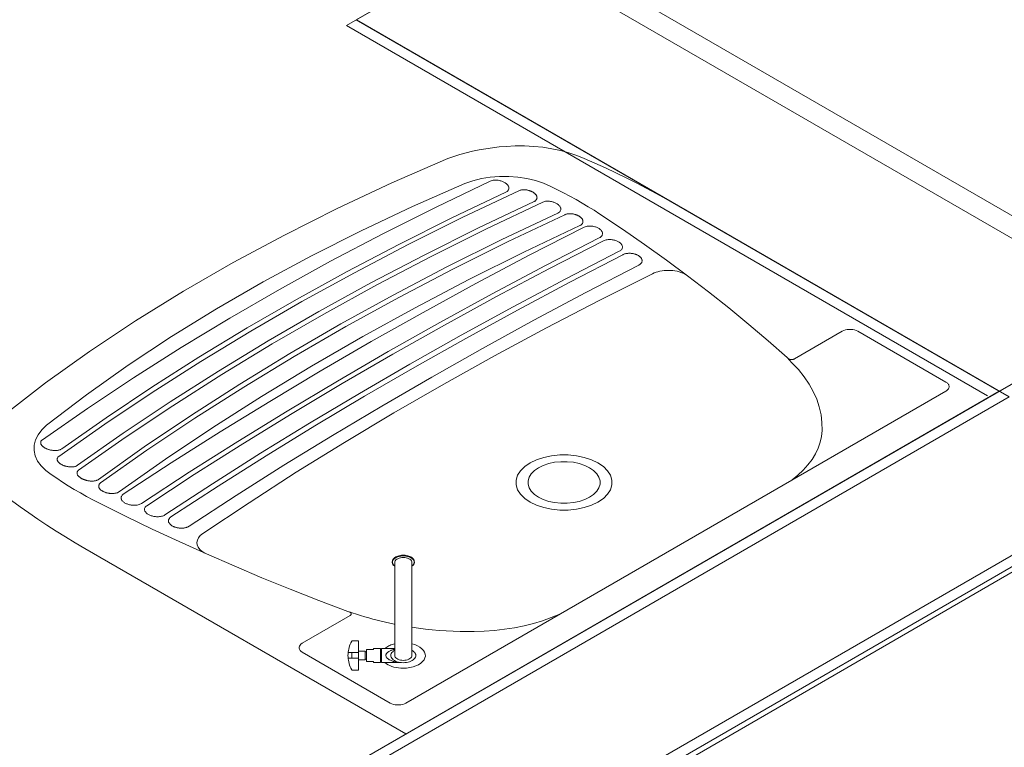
# Model space of a CAD drawing. Header units: millimetres. Extents: x -16331 to -10174, y -4135 to -3584.
# Tile 18 of 256: x -10366.01 to -10362.56, y -4039.31 to -4036.76. Entities that reach past the tile are written whole.
import ezdxf

# ---------------------------------------------------------------- set-up
doc = ezdxf.new("R2010")
doc.units = ezdxf.units.MM
for name, color, linetype, lineweight in [('A-FLOR-OVHD', 7, 'Continuous', 5), ('I-WALL', 7, 'Continuous', 5), ('IFC-IfcFurnishingElement-Contorno', 250, 'Continuous', 5), ('IFC-IfcSpace-Contorno', 250, 'Continuous', 5), ('IFC-IfcWall-Contorno', 250, 'Continuous', 5), ('IFC-Viga-Contorno', 66, 'Continuous', 5)]:
    doc.layers.add(name, color=color, linetype=linetype, lineweight=lineweight)
doc.layers.add('P-SANR-FIXT', color=7, linetype='Continuous')

msp = doc.modelspace()

# ---------------------------------------------------------------- linework, layer by layer
at = {"layer": 'A-FLOR-OVHD', "lineweight": 5}
for p, q in [((-10364.8641, -4036.7825), (-10362.716, -4035.5423)), ((-10362.6194, -4038.0785), (-10364.8641, -4036.7825))]:
    msp.add_line(p, q, dxfattribs=at)
at = {"layer": 'I-WALL', "lineweight": 5}
for p, q in [((-10364.8295, -4036.7625), (-10364.2752, -4036.4425)), ((-10364.2752, -4036.4425), (-10362.0235, -4037.7425)), ((-10360.3258, -4036.7623), (-10367.254, -4040.7623)), ((-10362.5778, -4038.0625), (-10364.8295, -4036.7625)), ((-10367.254, -4041.4023), (-10359.633, -4037.0023))]:
    msp.add_line(p, q, dxfattribs=at)
at = {"layer": 'IFC-IfcFurnishingElement-Contorno', "lineweight": 5}
for p, q in [((-10364.2752, -4036.4425), (-10364.8295, -4036.7625)), ((-10364.8295, -4036.7625), (-10362.5778, -4038.0625)), ((-10362.5778, -4038.0625), (-10362.0236, -4037.7425))]:
    msp.add_line(p, q, dxfattribs=at)
at = {"layer": 'IFC-IfcSpace-Contorno', "lineweight": 5}
for p, q in [((-10364.2752, -4036.4425), (-10362.1514, -4037.6687)), ((-10364.8295, -4036.7625), (-10364.7017, -4036.6887)), ((-10362.7056, -4037.9887), (-10364.8295, -4036.7625)), ((-10362.5778, -4038.0625), (-10362.7056, -4037.9887)), ((-10366.9886, -4040.609), (-10362.5778, -4038.0625))]:
    msp.add_line(p, q, dxfattribs=at)
at = {"layer": 'IFC-IfcWall-Contorno', "lineweight": 5}
for p, q in [((-10359.633, -4037.0023), (-10367.254, -4041.4023)), ((-10367.254, -4041.4223), (-10359.6157, -4037.0123)), ((-10362.2041, -4037.8467), (-10367.254, -4040.7623)), ((-10366.6997, -4041.0823), (-10361.6499, -4038.1667))]:
    msp.add_line(p, q, dxfattribs=at)
at = {"layer": 'IFC-Viga-Contorno', "lineweight": 5}
for p, q in [((-10362.0579, -4037.8023), (-10364.3442, -4036.4823)), ((-10364.8291, -4036.7623), (-10362.5428, -4038.0823)), ((-10362.5428, -4038.0823), (-10366.1801, -4040.1823)), ((-10365.6952, -4040.4623), (-10362.0579, -4038.3623))]:
    msp.add_line(p, q, dxfattribs=at)
at = {"layer": 'P-SANR-FIXT', "lineweight": 5}
for p, q in [((-10363.1277, -4037.8526), (-10363.2951, -4037.9493)), ((-10362.7648, -4038.0308), (-10363.0734, -4037.8526)), ((-10363.3208, -4037.945), (-10363.3041, -4037.9627)), ((-10363.7691, -4038.642), (-10362.7648, -4038.0622)), ((-10365.7806, -4038.613), (-10364.6559, -4039.2623)), ((-10363.7691, -4038.642), (-10364.6562, -4039.1542)), ((-10364.6949, -4038.6752), (-10364.6949, -4038.6619)), ((-10364.6949, -4038.6752), (-10364.6949, -4038.9464)), ((-10364.6349, -4038.6752), (-10364.6349, -4038.6619)), ((-10364.6349, -4038.9464), (-10364.6349, -4038.6752)), ((-10365.0191, -4038.9446), (-10364.8516, -4038.8479)), ((-10364.859, -4038.8331), (-10364.8284, -4038.8428)), ((-10364.8222, -4038.9359), (-10364.8421, -4038.9359)), ((-10364.8222, -4038.972), (-10364.8222, -4038.9359)), ((-10364.6949, -4038.9464), (-10364.6949, -4038.9875)), ((-10364.6349, -4038.9464), (-10364.6349, -4038.9875)), ((-10364.7104, -4039.1542), (-10365.0191, -4038.9759)), ((-10364.8583, -4038.9776), (-10364.8222, -4038.9776)), ((-10364.7982, -4038.9723), (-10364.8222, -4038.972)), ((-10364.8222, -4039.003), (-10364.8222, -4038.972)), ((-10364.7982, -4038.9751), (-10364.7982, -4038.9723)), ((-10364.7942, -4038.9751), (-10364.7982, -4038.9751)), ((-10364.7982, -4038.9751), (-10364.7982, -4038.9999)), ((-10364.7689, -4038.9663), (-10364.7942, -4038.9663)), ((-10364.7942, -4038.9663), (-10364.7942, -4038.9751)), ((-10364.7942, -4038.9999), (-10364.7942, -4038.9751)), ((-10364.7452, -4038.9632), (-10364.7689, -4038.9632)), ((-10364.7689, -4038.9632), (-10364.7689, -4038.9663)), ((-10364.7452, -4038.9657), (-10364.7452, -4038.9632)), ((-10364.7412, -4038.9657), (-10364.7452, -4038.9657)), ((-10364.7452, -4038.9657), (-10364.7452, -4039.0093)), ((-10364.7292, -4038.9627), (-10364.7412, -4038.9627)), ((-10364.7412, -4038.9627), (-10364.7412, -4038.9657)), ((-10364.7412, -4039.0093), (-10364.7412, -4038.9657)), ((-10364.7292, -4038.9627), (-10364.6949, -4038.9627)), ((-10364.8574, -4038.9974), (-10364.8222, -4038.9974)), ((-10364.8222, -4039.003), (-10364.7982, -4039.0027)), ((-10364.8222, -4039.0391), (-10364.8222, -4039.003)), ((-10364.7982, -4039.0027), (-10364.7982, -4038.9999)), ((-10364.7982, -4038.9999), (-10364.7942, -4038.9999)), ((-10364.7942, -4038.9999), (-10364.7942, -4039.0087)), ((-10364.7942, -4039.0087), (-10364.7689, -4039.0087)), ((-10364.7689, -4039.0087), (-10364.7689, -4039.0118)), ((-10364.7689, -4039.0118), (-10364.7452, -4039.0118)), ((-10364.7452, -4039.0118), (-10364.7452, -4039.0093)), ((-10364.7452, -4039.0093), (-10364.7412, -4039.0093)), ((-10364.7412, -4039.0093), (-10364.7412, -4039.0123)), ((-10364.7412, -4039.0123), (-10364.7292, -4039.0123)), ((-10364.6725, -4039.0124), (-10364.7291, -4039.0124)), ((-10364.8421, -4039.0391), (-10364.8222, -4039.0391))]:
    msp.add_line(p, q, dxfattribs=at)
for points in [[(-10364.3049, -4037.2055), (-10364.329, -4037.2076), (-10364.3528, -4037.2104), (-10364.3764, -4037.2139), (-10364.3996, -4037.218), (-10364.4225, -4037.2228), (-10364.4449, -4037.2283), (-10364.4669, -4037.2344), (-10364.4882, -4037.2411), (-10364.509, -4037.2484)], [(-10364.0311, -4037.2478), (-10364.0577, -4037.2372), (-10364.0857, -4037.2279), (-10364.115, -4037.2201), (-10364.1453, -4037.2137), (-10364.1765, -4037.2089), (-10364.2083, -4037.2057), (-10364.2405, -4037.204), (-10364.2728, -4037.2039), (-10364.3049, -4037.2055)], [(-10364.509, -4037.2484), (-10364.7052, -4037.3337), (-10364.8961, -4037.4229), (-10365.0815, -4037.5159), (-10365.2611, -4037.6126), (-10365.4348, -4037.7129), (-10365.6023, -4037.8166), (-10365.7634, -4037.9236), (-10365.9179, -4038.0338), (-10366.0657, -4038.1471)], [(-10363.7116, -4037.4076), (-10363.7453, -4037.3887), (-10363.7795, -4037.3701), (-10363.8141, -4037.3517), (-10363.8492, -4037.3337), (-10363.8848, -4037.3159), (-10363.9207, -4037.2985), (-10363.9571, -4037.2813), (-10363.9939, -4037.2644), (-10364.0311, -4037.2478)], [(-10364.3603, -4037.3271), (-10364.5504, -4037.4181), (-10364.7368, -4037.5117), (-10364.9194, -4037.6077), (-10365.098, -4037.7061), (-10365.2727, -4037.807), (-10365.4432, -4037.9101), (-10365.6095, -4038.0155), (-10365.7715, -4038.1231), (-10365.9291, -4038.2329)], [(-10364.174, -4037.334), (-10364.2022, -4037.3247), (-10364.2322, -4037.3176), (-10364.2636, -4037.3129), (-10364.2958, -4037.3106), (-10364.3283, -4037.3108), (-10364.3604, -4037.3135), (-10364.3916, -4037.3186), (-10364.4214, -4037.326), (-10364.4492, -4037.3357)], [(-10364.3058, -4037.3663), (-10364.3031, -4037.3648), (-10364.3007, -4037.3631), (-10364.2987, -4037.3613), (-10364.2972, -4037.3593), (-10364.2961, -4037.3572), (-10364.2954, -4037.3552), (-10364.2951, -4037.3531), (-10364.2951, -4037.3511), (-10364.2954, -4037.3491), (-10364.2959, -4037.3472), (-10364.2967, -4037.3453), (-10364.2976, -4037.3436), (-10364.2988, -4037.3419), (-10364.3, -4037.3402), (-10364.3015, -4037.3387), (-10364.303, -4037.3372), (-10364.3047, -4037.3358), (-10364.3065, -4037.3344), (-10364.3084, -4037.3331), (-10364.3105, -4037.3318), (-10364.3126, -4037.3306), (-10364.315, -4037.3295), (-10364.3174, -4037.3284), (-10364.3201, -4037.3274), (-10364.3229, -4037.3265), (-10364.3258, -4037.3257), (-10364.3289, -4037.3249), (-10364.3322, -4037.3244), (-10364.3357, -4037.3239), (-10364.3392, -4037.3236), (-10364.3429, -4037.3236), (-10364.3466, -4037.3238), (-10364.3502, -4037.3242), (-10364.3538, -4037.3249), (-10364.3572, -4037.3259), (-10364.3603, -4037.3271), (-10364.3603, -4037.3271)], [(-10364.4492, -4037.3357), (-10364.6333, -4037.4164), (-10364.8125, -4037.5007), (-10364.9866, -4037.5884), (-10365.1555, -4037.6795), (-10365.3189, -4037.7739), (-10365.4767, -4037.8714), (-10365.6286, -4037.9719), (-10365.7746, -4038.0754), (-10365.9144, -4038.1816)], [(-10364.2598, -4037.3607), (-10364.4559, -4037.4537), (-10364.6481, -4037.5495), (-10364.8361, -4037.6479), (-10365.0199, -4037.749), (-10365.1993, -4037.8526), (-10365.3743, -4037.9587), (-10365.5448, -4038.0673), (-10365.7107, -4038.1782), (-10365.8718, -4038.2915)], [(-10364.3058, -4037.3663), (-10364.495, -4037.4561), (-10364.6803, -4037.5486), (-10364.8617, -4037.6436), (-10365.039, -4037.7411), (-10365.2122, -4037.8411), (-10365.3811, -4037.9435), (-10365.5457, -4038.0482), (-10365.7058, -4038.1552), (-10365.8614, -4038.2644)], [(-10364.2069, -4037.3989), (-10364.2051, -4037.3979), (-10364.2034, -4037.3969), (-10364.2019, -4037.3957), (-10364.2006, -4037.3945), (-10364.1995, -4037.3933), (-10364.1986, -4037.392), (-10364.1979, -4037.3907), (-10364.1973, -4037.3893), (-10364.197, -4037.388), (-10364.1968, -4037.3866), (-10364.1967, -4037.3853), (-10364.1968, -4037.384), (-10364.197, -4037.3827), (-10364.1973, -4037.3815), (-10364.1977, -4037.3803), (-10364.1982, -4037.3791), (-10364.1988, -4037.3779), (-10364.1995, -4037.3768), (-10364.2002, -4037.3757), (-10364.201, -4037.3746), (-10364.2018, -4037.3736), (-10364.2027, -4037.3726), (-10364.2037, -4037.3717), (-10364.2047, -4037.3707), (-10364.2058, -4037.3698), (-10364.2069, -4037.3689), (-10364.208, -4037.3681), (-10364.2092, -4037.3672), (-10364.2105, -4037.3664), (-10364.2118, -4037.3656), (-10364.2132, -4037.3648), (-10364.2146, -4037.3641), (-10364.2161, -4037.3634), (-10364.2176, -4037.3627), (-10364.2192, -4037.362), (-10364.2209, -4037.3613), (-10364.2227, -4037.3607), (-10364.2245, -4037.3601), (-10364.2264, -4037.3596), (-10364.2284, -4037.3591), (-10364.2304, -4037.3587), (-10364.2325, -4037.3583), (-10364.2347, -4037.3579), (-10364.237, -4037.3577), (-10364.2393, -4037.3575), (-10364.2416, -4037.3574), (-10364.244, -4037.3574), (-10364.2464, -4037.3575), (-10364.2488, -4037.3578), (-10364.2512, -4037.3581), (-10364.2535, -4037.3586), (-10364.2557, -4037.3592), (-10364.2578, -4037.3599), (-10364.2598, -4037.3607), (-10364.2598, -4037.3607)], [(-10363.9765, -4037.4426), (-10363.9967, -4037.4295), (-10364.0174, -4037.4167), (-10364.0385, -4037.4041), (-10364.0601, -4037.3918), (-10364.082, -4037.3797), (-10364.1044, -4037.3679), (-10364.1272, -4037.3563), (-10364.1504, -4037.345), (-10364.174, -4037.334)], [(-10364.2069, -4037.3989), (-10364.4014, -4037.4911), (-10364.592, -4037.5861), (-10364.7785, -4037.6837), (-10364.9608, -4037.7839), (-10365.1388, -4037.8867), (-10365.3124, -4037.992), (-10365.4814, -4038.0997), (-10365.6459, -4038.2097), (-10365.8057, -4038.322)], [(-10364.1764, -4037.4007), (-10364.3741, -4037.4946), (-10364.5678, -4037.5912), (-10364.7573, -4037.6905), (-10364.9427, -4037.7924), (-10365.1237, -4037.8969), (-10365.3002, -4038.0039), (-10365.4722, -4038.1133), (-10365.6395, -4038.2251), (-10365.8021, -4038.3393)], [(-10364.1236, -4037.4389), (-10364.1208, -4037.4374), (-10364.1185, -4037.4358), (-10364.1167, -4037.434), (-10364.1152, -4037.432), (-10364.1142, -4037.43), (-10364.1136, -4037.428), (-10364.1133, -4037.426), (-10364.1134, -4037.4241), (-10364.1137, -4037.4221), (-10364.1143, -4037.4203), (-10364.1151, -4037.4185), (-10364.1161, -4037.4168), (-10364.1172, -4037.4152), (-10364.1184, -4037.4137), (-10364.1198, -4037.4122), (-10364.1213, -4037.4108), (-10364.1229, -4037.4094), (-10364.1246, -4037.4081), (-10364.1264, -4037.4068), (-10364.1284, -4037.4056), (-10364.1304, -4037.4045), (-10364.1326, -4037.4034), (-10364.135, -4037.4023), (-10364.1375, -4037.4014), (-10364.1401, -4037.4005), (-10364.1429, -4037.3996), (-10364.1459, -4037.3989), (-10364.1491, -4037.3983), (-10364.1524, -4037.3978), (-10364.1558, -4037.3975), (-10364.1594, -4037.3974), (-10364.163, -4037.3975), (-10364.1665, -4037.3979), (-10364.17, -4037.3986), (-10364.1733, -4037.3995), (-10364.1764, -4037.4007), (-10364.1764, -4037.4007)], [(-10364.1236, -4037.4389), (-10364.3199, -4037.5318), (-10364.512, -4037.6275), (-10364.7, -4037.726), (-10364.8836, -4037.8272), (-10365.0627, -4037.9311), (-10365.2372, -4038.0375), (-10365.407, -4038.1464), (-10365.572, -4038.2578), (-10365.7321, -4038.3715)], [(-10364.0997, -4037.445), (-10364.2975, -4037.5387), (-10364.4913, -4037.6352), (-10364.6809, -4037.7345), (-10364.8663, -4037.8364), (-10365.0472, -4037.9408), (-10365.2237, -4038.0479), (-10365.3956, -4038.1573), (-10365.5628, -4038.2692), (-10365.7252, -4038.3834)], [(-10364.0468, -4037.4831), (-10364.045, -4037.4822), (-10364.0433, -4037.4812), (-10364.0417, -4037.48), (-10364.0404, -4037.4789), (-10364.0392, -4037.4776), (-10364.0382, -4037.4764), (-10364.0374, -4037.4751), (-10364.0367, -4037.4737), (-10364.0362, -4037.4724), (-10364.0359, -4037.471), (-10364.0357, -4037.4697), (-10364.0357, -4037.4684), (-10364.0358, -4037.4671), (-10364.036, -4037.4658), (-10364.0363, -4037.4645), (-10364.0368, -4037.4633), (-10364.0373, -4037.4621), (-10364.0379, -4037.4609), (-10364.0386, -4037.4598), (-10364.0394, -4037.4587), (-10364.0402, -4037.4576), (-10364.0411, -4037.4565), (-10364.0421, -4037.4555), (-10364.0431, -4037.4545), (-10364.0442, -4037.4536), (-10364.0454, -4037.4526), (-10364.0466, -4037.4517), (-10364.0478, -4037.4508), (-10364.0492, -4037.45), (-10364.0506, -4037.4491), (-10364.052, -4037.4483), (-10364.0535, -4037.4476), (-10364.0551, -4037.4468), (-10364.0568, -4037.4461), (-10364.0585, -4037.4454), (-10364.0602, -4037.4448), (-10364.0621, -4037.4442), (-10364.064, -4037.4436), (-10364.066, -4037.4431), (-10364.0681, -4037.4427), (-10364.0702, -4037.4423), (-10364.0724, -4037.4419), (-10364.0746, -4037.4417), (-10364.0769, -4037.4415), (-10364.0792, -4037.4413), (-10364.0816, -4037.4413), (-10364.084, -4037.4414), (-10364.0864, -4037.4416), (-10364.0888, -4037.4419), (-10364.0911, -4037.4423), (-10364.0934, -4037.4428), (-10364.0956, -4037.4434), (-10364.0977, -4037.4441), (-10364.0997, -4037.445), (-10364.0997, -4037.445)], [(-10363.3208, -4037.945), (-10363.3872, -4037.8865), (-10363.4552, -4037.8286), (-10363.5249, -4037.7713), (-10363.5962, -4037.7148), (-10363.6691, -4037.6589), (-10363.7436, -4037.6037), (-10363.8197, -4037.5493), (-10363.8973, -4037.4955), (-10363.9765, -4037.4426)], [(-10364.0468, -4037.4831), (-10364.243, -4037.5761), (-10364.4353, -4037.6718), (-10364.6234, -4037.7702), (-10364.8072, -4037.8713), (-10364.9867, -4037.9749), (-10365.1618, -4038.0811), (-10365.3322, -4038.1897), (-10365.498, -4038.3007), (-10365.6591, -4038.414)], [(-10364.0344, -4037.4892), (-10364.224, -4037.5867), (-10364.411, -4037.6858), (-10364.5954, -4037.7866), (-10364.7772, -4037.8889), (-10364.9563, -4037.9928), (-10365.1328, -4038.0982), (-10365.3065, -4038.2051), (-10365.4774, -4038.3135), (-10365.6455, -4038.4233)], [(-10363.9786, -4037.5259), (-10363.976, -4037.5244), (-10363.9737, -4037.5227), (-10363.9717, -4037.5209), (-10363.9701, -4037.519), (-10363.9689, -4037.5171), (-10363.9681, -4037.515), (-10363.9676, -4037.513), (-10363.9674, -4037.511), (-10363.9675, -4037.509), (-10363.9679, -4037.507), (-10363.9686, -4037.5051), (-10363.9695, -4037.5033), (-10363.9707, -4037.5015), (-10363.972, -4037.4998), (-10363.9735, -4037.4981), (-10363.9752, -4037.4966), (-10363.9771, -4037.4951), (-10363.9791, -4037.4936), (-10363.9813, -4037.4923), (-10363.9836, -4037.491), (-10363.9861, -4037.4899), (-10363.9887, -4037.4888), (-10363.9915, -4037.4878), (-10363.9944, -4037.4869), (-10363.9975, -4037.4862), (-10364.0007, -4037.4855), (-10364.004, -4037.485), (-10364.0074, -4037.4847), (-10364.0109, -4037.4845), (-10364.0144, -4037.4846), (-10364.018, -4037.4848), (-10364.0216, -4037.4852), (-10364.025, -4037.4859), (-10364.0284, -4037.4868), (-10364.0315, -4037.4879), (-10364.0344, -4037.4892), (-10364.0344, -4037.4892)], [(-10363.9786, -4037.5259), (-10364.1672, -4037.6229), (-10364.3532, -4037.7216), (-10364.5367, -4037.8218), (-10364.7176, -4037.9237), (-10364.8959, -4038.027), (-10365.0714, -4038.1319), (-10365.2443, -4038.2382), (-10365.4144, -4038.3461), (-10365.5817, -4038.4554)], [(-10363.9642, -4037.5362), (-10364.1524, -4037.633), (-10364.338, -4037.7314), (-10364.5211, -4037.8314), (-10364.7016, -4037.933), (-10364.8795, -4038.0361), (-10365.0546, -4038.1407), (-10365.2271, -4038.2468), (-10365.3968, -4038.3544), (-10365.5637, -4038.4634)], [(-10363.9084, -4037.5729), (-10363.9058, -4037.5714), (-10363.9035, -4037.5698), (-10363.9016, -4037.568), (-10363.9, -4037.5661), (-10363.8988, -4037.5641), (-10363.898, -4037.5621), (-10363.8976, -4037.56), (-10363.8974, -4037.558), (-10363.8976, -4037.556), (-10363.8981, -4037.5541), (-10363.8988, -4037.5522), (-10363.8997, -4037.5504), (-10363.9009, -4037.5486), (-10363.9022, -4037.5469), (-10363.9037, -4037.5453), (-10363.9054, -4037.5438), (-10363.9073, -4037.5423), (-10363.9093, -4037.5409), (-10363.9114, -4037.5396), (-10363.9137, -4037.5383), (-10363.9161, -4037.5372), (-10363.9187, -4037.5361), (-10363.9215, -4037.5351), (-10363.9243, -4037.5342), (-10363.9274, -4037.5334), (-10363.9305, -4037.5328), (-10363.9338, -4037.5323), (-10363.9372, -4037.5319), (-10363.9407, -4037.5317), (-10363.9442, -4037.5317), (-10363.9478, -4037.5319), (-10363.9513, -4037.5323), (-10363.9548, -4037.533), (-10363.9581, -4037.5338), (-10363.9613, -4037.5349), (-10363.9642, -4037.5362), (-10363.9642, -4037.5362)], [(-10363.9084, -4037.5729), (-10364.0956, -4037.6693), (-10364.2802, -4037.7672), (-10364.4624, -4037.8667), (-10364.642, -4037.9678), (-10364.8189, -4038.0704), (-10364.9932, -4038.1745), (-10365.1648, -4038.28), (-10365.3337, -4038.3871), (-10365.4998, -4038.4955)], [(-10363.8963, -4037.5847), (-10364.0821, -4037.6808), (-10364.2655, -4037.7784), (-10364.4465, -4037.8776), (-10364.625, -4037.9782), (-10364.801, -4038.0803), (-10364.9744, -4038.1838), (-10365.1452, -4038.2887), (-10365.3134, -4038.3951), (-10365.479, -4038.5028)], [(-10363.8403, -4037.6213), (-10363.8385, -4037.6204), (-10363.8369, -4037.6193), (-10363.8353, -4037.6182), (-10363.834, -4037.617), (-10363.8328, -4037.6158), (-10363.8317, -4037.6145), (-10363.8308, -4037.6132), (-10363.8301, -4037.6119), (-10363.8295, -4037.6105), (-10363.8291, -4037.6092), (-10363.8288, -4037.6078), (-10363.8287, -4037.6065), (-10363.8287, -4037.6051), (-10363.8289, -4037.6038), (-10363.8292, -4037.6025), (-10363.8295, -4037.6012), (-10363.83, -4037.5999), (-10363.8307, -4037.5986), (-10363.8314, -4037.5974), (-10363.8322, -4037.5962), (-10363.8331, -4037.5951), (-10363.8341, -4037.5939), (-10363.8352, -4037.5928), (-10363.8364, -4037.5918), (-10363.8376, -4037.5907), (-10363.8389, -4037.5897), (-10363.8403, -4037.5888), (-10363.8418, -4037.5879), (-10363.8433, -4037.587), (-10363.845, -4037.5861), (-10363.8466, -4037.5853), (-10363.8484, -4037.5846), (-10363.8502, -4037.5839), (-10363.8521, -4037.5832), (-10363.8541, -4037.5826), (-10363.8561, -4037.582), (-10363.8581, -4037.5815), (-10363.8603, -4037.5811), (-10363.8625, -4037.5807), (-10363.8647, -4037.5804), (-10363.867, -4037.5801), (-10363.8693, -4037.5799), (-10363.8716, -4037.5798), (-10363.874, -4037.5798), (-10363.8764, -4037.5799), (-10363.8788, -4037.5801), (-10363.8812, -4037.5803), (-10363.8835, -4037.5807), (-10363.8858, -4037.5811), (-10363.8881, -4037.5816), (-10363.8903, -4037.5823), (-10363.8924, -4037.583), (-10363.8944, -4037.5838), (-10363.8963, -4037.5847), (-10363.8963, -4037.5847)], [(-10363.8403, -4037.6213), (-10364.0252, -4037.717), (-10364.2077, -4037.8141), (-10364.3878, -4037.9128), (-10364.5654, -4038.0129), (-10364.7405, -4038.1145), (-10364.9131, -4038.2175), (-10365.0831, -4038.3219), (-10365.2505, -4038.4278), (-10365.4153, -4038.535)], [(-10363.6699, -4037.6583), (-10363.6749, -4037.655), (-10363.6804, -4037.6519), (-10363.6864, -4037.6492), (-10363.6927, -4037.6468), (-10363.6994, -4037.6447), (-10363.7064, -4037.643), (-10363.7136, -4037.6416), (-10363.7211, -4037.6406), (-10363.7286, -4037.64), (-10363.7362, -4037.6398), (-10363.7438, -4037.6399), (-10363.7514, -4037.6405), (-10363.7588, -4037.6414), (-10363.7661, -4037.6427), (-10363.7731, -4037.6444), (-10363.7798, -4037.6465), (-10363.7862, -4037.6488), (-10363.7922, -4037.6515)], [(-10363.7922, -4037.6515), (-10363.9795, -4037.7452), (-10364.1639, -4037.8408), (-10364.3452, -4037.9383), (-10364.5235, -4038.0376), (-10364.6987, -4038.1387), (-10364.8707, -4038.2417), (-10365.0396, -4038.3464), (-10365.2051, -4038.4528), (-10365.3674, -4038.5609)], [(-10363.0734, -4037.8526), (-10363.0785, -4037.8502), (-10363.0843, -4037.8482), (-10363.0906, -4037.8469), (-10363.0972, -4037.8462), (-10363.1039, -4037.8462), (-10363.1105, -4037.8469), (-10363.1167, -4037.8482), (-10363.1225, -4037.8502), (-10363.1277, -4037.8526)], [(-10363.3173, -4037.9482), (-10363.3164, -4037.9489), (-10363.3155, -4037.9495), (-10363.3144, -4037.95), (-10363.3133, -4037.9505), (-10363.312, -4037.9509), (-10363.3108, -4037.9512), (-10363.3094, -4037.9515), (-10363.3081, -4037.9516), (-10363.3067, -4037.9518), (-10363.3053, -4037.9518), (-10363.3039, -4037.9517), (-10363.3025, -4037.9516), (-10363.3011, -4037.9514), (-10363.2998, -4037.9511), (-10363.2985, -4037.9508), (-10363.2973, -4037.9504), (-10363.2962, -4037.9499), (-10363.2951, -4037.9493)], [(-10363.1984, -4038.2), (-10363.1987, -4038.1725), (-10363.202, -4038.145), (-10363.2082, -4038.1176), (-10363.2172, -4038.0906), (-10363.2291, -4038.0639), (-10363.2438, -4038.0376), (-10363.2612, -4038.012), (-10363.2813, -4037.987), (-10363.3041, -4037.9627)], [(-10362.7648, -4038.0622), (-10362.7625, -4038.0607), (-10362.7605, -4038.0592), (-10362.7587, -4038.0576), (-10362.7571, -4038.0559), (-10362.7558, -4038.0541), (-10362.7548, -4038.0522), (-10362.7541, -4038.0503), (-10362.7537, -4038.0484), (-10362.7535, -4038.0465), (-10362.7537, -4038.0446), (-10362.7541, -4038.0427), (-10362.7548, -4038.0408), (-10362.7558, -4038.0389), (-10362.7571, -4038.0371), (-10362.7587, -4038.0354), (-10362.7605, -4038.0338), (-10362.7625, -4038.0323), (-10362.7648, -4038.0308)], [(-10365.9144, -4038.1816), (-10365.9312, -4038.1977), (-10365.9441, -4038.2149), (-10365.9529, -4038.2329), (-10365.9576, -4038.2514), (-10365.9579, -4038.2702), (-10365.954, -4038.2888), (-10365.9458, -4038.3069), (-10365.9335, -4038.3243), (-10365.9174, -4038.3405)], [(-10363.3036, -4038.3733), (-10363.2828, -4038.3563), (-10363.2642, -4038.3386), (-10363.2477, -4038.3202), (-10363.2335, -4038.3012), (-10363.2216, -4038.2816), (-10363.2121, -4038.2616), (-10363.205, -4038.2413), (-10363.2005, -4038.2207), (-10363.1984, -4038.2)], [(-10365.9291, -4038.2329), (-10365.9306, -4038.2341), (-10365.9319, -4038.2353), (-10365.9329, -4038.2366), (-10365.9338, -4038.238), (-10365.9344, -4038.2394), (-10365.9347, -4038.2409), (-10365.9349, -4038.2423), (-10365.9349, -4038.2437), (-10365.9347, -4038.2451), (-10365.9343, -4038.2465), (-10365.9338, -4038.2478), (-10365.9332, -4038.2491), (-10365.9325, -4038.2503), (-10365.9316, -4038.2515), (-10365.9307, -4038.2527), (-10365.9298, -4038.2538), (-10365.9287, -4038.2549), (-10365.9276, -4038.2559), (-10365.9265, -4038.2568), (-10365.9253, -4038.2578), (-10365.924, -4038.2587), (-10365.9227, -4038.2595), (-10365.9214, -4038.2604), (-10365.9201, -4038.2612), (-10365.9187, -4038.2619), (-10365.9173, -4038.2627), (-10365.9158, -4038.2634), (-10365.9143, -4038.264), (-10365.9128, -4038.2647), (-10365.9112, -4038.2653), (-10365.9096, -4038.2659), (-10365.9079, -4038.2665), (-10365.9061, -4038.267), (-10365.9044, -4038.2675), (-10365.9025, -4038.268), (-10365.9006, -4038.2684), (-10365.8987, -4038.2688), (-10365.8967, -4038.2692), (-10365.8946, -4038.2695), (-10365.8924, -4038.2698), (-10365.8902, -4038.27), (-10365.888, -4038.2701), (-10365.8857, -4038.2702), (-10365.8833, -4038.2702), (-10365.8809, -4038.2701), (-10365.8785, -4038.2699), (-10365.8761, -4038.2696), (-10365.8737, -4038.2692), (-10365.8714, -4038.2687), (-10365.8692, -4038.2681), (-10365.867, -4038.2674), (-10365.865, -4038.2665), (-10365.8631, -4038.2655), (-10365.8614, -4038.2644), (-10365.8614, -4038.2644)], [(-10365.8718, -4038.2915), (-10365.8732, -4038.2926), (-10365.8744, -4038.2938), (-10365.8754, -4038.2951), (-10365.8762, -4038.2965), (-10365.8767, -4038.2979), (-10365.877, -4038.2992), (-10365.8771, -4038.3006), (-10365.8771, -4038.302), (-10365.8769, -4038.3034), (-10365.8765, -4038.3047), (-10365.8759, -4038.306), (-10365.8753, -4038.3072), (-10365.8746, -4038.3084), (-10365.8738, -4038.3096), (-10365.8728, -4038.3107), (-10365.8719, -4038.3117), (-10365.8709, -4038.3127), (-10365.8698, -4038.3137), (-10365.8687, -4038.3147), (-10365.8675, -4038.3156), (-10365.8663, -4038.3164), (-10365.8651, -4038.3172), (-10365.8638, -4038.318), (-10365.8625, -4038.3188), (-10365.8611, -4038.3195), (-10365.8598, -4038.3202), (-10365.8584, -4038.3209), (-10365.8569, -4038.3215), (-10365.8554, -4038.3221), (-10365.8539, -4038.3227), (-10365.8523, -4038.3233), (-10365.8507, -4038.3239), (-10365.8491, -4038.3244), (-10365.8473, -4038.3249), (-10365.8456, -4038.3253), (-10365.8438, -4038.3258), (-10365.8419, -4038.3261), (-10365.8399, -4038.3265), (-10365.8379, -4038.3268), (-10365.8359, -4038.3271), (-10365.8337, -4038.3273), (-10365.8315, -4038.3275), (-10365.8293, -4038.3275), (-10365.827, -4038.3276), (-10365.8247, -4038.3275), (-10365.8224, -4038.3273), (-10365.82, -4038.3271), (-10365.8177, -4038.3267), (-10365.8154, -4038.3262), (-10365.8132, -4038.3256), (-10365.8111, -4038.3249), (-10365.8091, -4038.324), (-10365.8073, -4038.3231), (-10365.8057, -4038.322), (-10365.8057, -4038.322)], [(-10363.9832, -4038.3134), (-10364.0057, -4038.3025), (-10364.031, -4038.2941), (-10364.0586, -4038.2883), (-10364.0874, -4038.2853), (-10364.1167, -4038.2853), (-10364.1456, -4038.2883), (-10364.1731, -4038.2941), (-10364.1985, -4038.3025), (-10364.221, -4038.3134), (-10364.2398, -4038.3264), (-10364.2545, -4038.341), (-10364.2645, -4038.3569), (-10364.2696, -4038.3736), (-10364.2696, -4038.3905), (-10364.2645, -4038.4072), (-10364.2545, -4038.4231), (-10364.2398, -4038.4377), (-10364.221, -4038.4507), (-10364.1985, -4038.4616), (-10364.1731, -4038.47), (-10364.1456, -4038.4758), (-10364.1167, -4038.4787), (-10364.0874, -4038.4787), (-10364.0586, -4038.4758), (-10364.031, -4038.47), (-10364.0057, -4038.4616), (-10363.9832, -4038.4507), (-10363.9644, -4038.4377), (-10363.9497, -4038.4231), (-10363.9397, -4038.4072), (-10363.9346, -4038.3905), (-10363.9346, -4038.3736), (-10363.9397, -4038.3569), (-10363.9497, -4038.341), (-10363.9644, -4038.3264), (-10363.9832, -4038.3134)], [(-10364.0126, -4038.3304), (-10364.0295, -4038.3222), (-10364.0486, -4038.3158), (-10364.0693, -4038.3115), (-10364.0911, -4038.3092), (-10364.1131, -4038.3092), (-10364.1349, -4038.3115), (-10364.1556, -4038.3158), (-10364.1747, -4038.3222), (-10364.1916, -4038.3304), (-10364.2058, -4038.3401), (-10364.2168, -4038.3512), (-10364.2244, -4038.3631), (-10364.2282, -4038.3757), (-10364.2282, -4038.3884), (-10364.2244, -4038.401), (-10364.2168, -4038.4129), (-10364.2058, -4038.424), (-10364.1916, -4038.4337), (-10364.1747, -4038.4419), (-10364.1556, -4038.4483), (-10364.1349, -4038.4526), (-10364.1131, -4038.4548), (-10364.0911, -4038.4548), (-10364.0693, -4038.4526), (-10364.0486, -4038.4483), (-10364.0295, -4038.4419), (-10364.0126, -4038.4337), (-10363.9984, -4038.424), (-10363.9874, -4038.4129), (-10363.9798, -4038.401), (-10363.976, -4038.3884), (-10363.976, -4038.3757), (-10363.9798, -4038.3631), (-10363.9874, -4038.3512), (-10363.9984, -4038.3401), (-10364.0126, -4038.3304)], [(-10365.9174, -4038.3405), (-10365.8983, -4038.3541), (-10365.8787, -4038.3675), (-10365.8587, -4038.3807), (-10365.8382, -4038.3936), (-10365.8173, -4038.4063), (-10365.7959, -4038.4188), (-10365.7741, -4038.431), (-10365.7519, -4038.4429), (-10365.7293, -4038.4546)], [(-10365.8021, -4038.3393), (-10365.8036, -4038.3405), (-10365.8049, -4038.3418), (-10365.8059, -4038.3432), (-10365.8067, -4038.3446), (-10365.8072, -4038.3461), (-10365.8075, -4038.3476), (-10365.8076, -4038.349), (-10365.8075, -4038.3505), (-10365.8072, -4038.3519), (-10365.8068, -4038.3533), (-10365.8062, -4038.3547), (-10365.8055, -4038.356), (-10365.8047, -4038.3572), (-10365.8038, -4038.3584), (-10365.8028, -4038.3596), (-10365.8017, -4038.3607), (-10365.8006, -4038.3617), (-10365.7995, -4038.3628), (-10365.7983, -4038.3637), (-10365.7971, -4038.3647), (-10365.7958, -4038.3655), (-10365.7945, -4038.3664), (-10365.7932, -4038.3672), (-10365.7918, -4038.368), (-10365.7904, -4038.3688), (-10365.789, -4038.3695), (-10365.7875, -4038.3702), (-10365.786, -4038.3709), (-10365.7845, -4038.3715), (-10365.7829, -4038.3721), (-10365.7812, -4038.3727), (-10365.7796, -4038.3733), (-10365.7778, -4038.3738), (-10365.776, -4038.3744), (-10365.7742, -4038.3748), (-10365.7723, -4038.3753), (-10365.7703, -4038.3757), (-10365.7683, -4038.3761), (-10365.7662, -4038.3765), (-10365.764, -4038.3767), (-10365.7618, -4038.377), (-10365.7595, -4038.3772), (-10365.7571, -4038.3773), (-10365.7547, -4038.3773), (-10365.7522, -4038.3772), (-10365.7498, -4038.3771), (-10365.7473, -4038.3768), (-10365.7448, -4038.3764), (-10365.7424, -4038.3759), (-10365.74, -4038.3753), (-10365.7378, -4038.3745), (-10365.7357, -4038.3736), (-10365.7338, -4038.3726), (-10365.7321, -4038.3715), (-10365.7321, -4038.3715)], [(-10365.7252, -4038.3834), (-10365.7266, -4038.3846), (-10365.7279, -4038.3858), (-10365.729, -4038.387), (-10365.7299, -4038.3884), (-10365.7306, -4038.3897), (-10365.7312, -4038.3911), (-10365.7316, -4038.3924), (-10365.7317, -4038.3938), (-10365.7318, -4038.3952), (-10365.7316, -4038.3966), (-10365.7313, -4038.3979), (-10365.7309, -4038.3992), (-10365.7304, -4038.4005), (-10365.7297, -4038.4017), (-10365.729, -4038.403), (-10365.7281, -4038.4041), (-10365.7272, -4038.4053), (-10365.7261, -4038.4064), (-10365.725, -4038.4074), (-10365.7239, -4038.4084), (-10365.7226, -4038.4094), (-10365.7213, -4038.4103), (-10365.72, -4038.4113), (-10365.7186, -4038.4121), (-10365.7171, -4038.4129), (-10365.7156, -4038.4137), (-10365.714, -4038.4145), (-10365.7124, -4038.4152), (-10365.7107, -4038.4159), (-10365.709, -4038.4165), (-10365.7072, -4038.4171), (-10365.7054, -4038.4177), (-10365.7036, -4038.4182), (-10365.7016, -4038.4187), (-10365.6997, -4038.4191), (-10365.6976, -4038.4195), (-10365.6956, -4038.4199), (-10365.6934, -4038.4201), (-10365.6913, -4038.4204), (-10365.689, -4038.4205), (-10365.6868, -4038.4206), (-10365.6845, -4038.4207), (-10365.6822, -4038.4206), (-10365.6799, -4038.4205), (-10365.6775, -4038.4203), (-10365.6752, -4038.4199), (-10365.6729, -4038.4195), (-10365.6707, -4038.419), (-10365.6685, -4038.4184), (-10365.6664, -4038.4177), (-10365.6644, -4038.4169), (-10365.6625, -4038.416), (-10365.6607, -4038.415), (-10365.6591, -4038.414), (-10365.6591, -4038.414)], [(-10366.0666, -4038.423), (-10366.037, -4038.4452), (-10366.0068, -4038.4671), (-10365.9761, -4038.4887), (-10365.9448, -4038.5101), (-10365.913, -4038.5312), (-10365.8807, -4038.5521), (-10365.8478, -4038.5727), (-10365.8145, -4038.593), (-10365.7806, -4038.613)], [(-10365.6455, -4038.4233), (-10365.6478, -4038.425), (-10365.6497, -4038.4268), (-10365.6512, -4038.4287), (-10365.6523, -4038.4307), (-10365.653, -4038.4328), (-10365.6534, -4038.4349), (-10365.6534, -4038.4369), (-10365.653, -4038.4389), (-10365.6524, -4038.4409), (-10365.6515, -4038.4428), (-10365.6504, -4038.4446), (-10365.6491, -4038.4464), (-10365.6475, -4038.448), (-10365.6458, -4038.4496), (-10365.6439, -4038.4511), (-10365.6419, -4038.4525), (-10365.6397, -4038.4539), (-10365.6374, -4038.4551), (-10365.6349, -4038.4563), (-10365.6324, -4038.4573), (-10365.6296, -4038.4583), (-10365.6268, -4038.4592), (-10365.6239, -4038.4599), (-10365.6208, -4038.4606), (-10365.6176, -4038.4611), (-10365.6143, -4038.4615), (-10365.6109, -4038.4617), (-10365.6075, -4038.4618), (-10365.604, -4038.4617), (-10365.6004, -4038.4615), (-10365.597, -4038.461), (-10365.5935, -4038.4603), (-10365.5902, -4038.4594), (-10365.5871, -4038.4582), (-10365.5843, -4038.4569), (-10365.5817, -4038.4554), (-10365.5817, -4038.4554)], [(-10365.7293, -4038.4546), (-10365.6376, -4038.5003), (-10365.5445, -4038.5451), (-10365.4502, -4038.589), (-10365.3546, -4038.632), (-10365.2578, -4038.6741), (-10365.1599, -4038.7153), (-10365.0607, -4038.7555), (-10364.9604, -4038.7948), (-10364.859, -4038.8331)], [(-10365.5637, -4038.4634), (-10365.5659, -4038.4651), (-10365.5678, -4038.467), (-10365.5693, -4038.4689), (-10365.5704, -4038.4709), (-10365.5711, -4038.4729), (-10365.5715, -4038.475), (-10365.5714, -4038.4771), (-10365.5711, -4038.4791), (-10365.5705, -4038.481), (-10365.5696, -4038.4829), (-10365.5684, -4038.4847), (-10365.5671, -4038.4865), (-10365.5656, -4038.4882), (-10365.5638, -4038.4897), (-10365.562, -4038.4912), (-10365.5599, -4038.4926), (-10365.5578, -4038.494), (-10365.5554, -4038.4952), (-10365.553, -4038.4963), (-10365.5504, -4038.4974), (-10365.5477, -4038.4984), (-10365.5449, -4038.4992), (-10365.542, -4038.5), (-10365.5389, -4038.5007), (-10365.5357, -4038.5012), (-10365.5324, -4038.5016), (-10365.5291, -4038.5019), (-10365.5256, -4038.5019), (-10365.5221, -4038.5019), (-10365.5186, -4038.5016), (-10365.5151, -4038.5011), (-10365.5117, -4038.5004), (-10365.5084, -4038.4995), (-10365.5053, -4038.4984), (-10365.5024, -4038.4971), (-10365.4998, -4038.4955), (-10365.4998, -4038.4955)], [(-10365.479, -4038.5028), (-10365.4805, -4038.5039), (-10365.4819, -4038.5051), (-10365.4832, -4038.5063), (-10365.4843, -4038.5076), (-10365.4852, -4038.5089), (-10365.486, -4038.5102), (-10365.4866, -4038.5116), (-10365.4871, -4038.513), (-10365.4874, -4038.5143), (-10365.4875, -4038.5157), (-10365.4875, -4038.5171), (-10365.4874, -4038.5184), (-10365.4871, -4038.5198), (-10365.4867, -4038.5211), (-10365.4861, -4038.5224), (-10365.4855, -4038.5237), (-10365.4847, -4038.5249), (-10365.4838, -4038.5262), (-10365.4829, -4038.5273), (-10365.4818, -4038.5285), (-10365.4806, -4038.5296), (-10365.4794, -4038.5306), (-10365.4781, -4038.5317), (-10365.4767, -4038.5327), (-10365.4752, -4038.5336), (-10365.4736, -4038.5345), (-10365.472, -4038.5354), (-10365.4703, -4038.5362), (-10365.4686, -4038.5369), (-10365.4668, -4038.5377), (-10365.4649, -4038.5383), (-10365.4629, -4038.539), (-10365.4609, -4038.5395), (-10365.4589, -4038.54), (-10365.4568, -4038.5405), (-10365.4546, -4038.5409), (-10365.4524, -4038.5412), (-10365.4502, -4038.5415), (-10365.4479, -4038.5417), (-10365.4456, -4038.5419), (-10365.4433, -4038.5419), (-10365.4409, -4038.5419), (-10365.4386, -4038.5418), (-10365.4362, -4038.5416), (-10365.4339, -4038.5414), (-10365.4315, -4038.541), (-10365.4293, -4038.5406), (-10365.427, -4038.54), (-10365.4248, -4038.5394), (-10365.4227, -4038.5387), (-10365.4207, -4038.5379), (-10365.4188, -4038.537), (-10365.417, -4038.536), (-10365.4153, -4038.535), (-10365.4153, -4038.535)], [(-10365.3674, -4038.5609), (-10365.3758, -4038.5678), (-10365.3822, -4038.5754), (-10365.3862, -4038.5835), (-10365.3878, -4038.5919), (-10365.3869, -4038.6004), (-10365.3835, -4038.6086), (-10365.3778, -4038.6163), (-10365.3699, -4038.6234), (-10365.36, -4038.6297)], [(-10364.6263, -4038.6587), (-10364.6266, -4038.6561), (-10364.6273, -4038.6536), (-10364.6286, -4038.6511), (-10364.6304, -4038.6487), (-10364.6327, -4038.6465), (-10364.6353, -4038.6444), (-10364.6384, -4038.6425), (-10364.6419, -4038.6408), (-10364.6456, -4038.6394), (-10364.6496, -4038.6383), (-10364.6539, -4038.6374), (-10364.6582, -4038.6368), (-10364.6627, -4038.6365), (-10364.6672, -4038.6365), (-10364.6716, -4038.6368), (-10364.676, -4038.6374), (-10364.6802, -4038.6383), (-10364.6842, -4038.6394), (-10364.688, -4038.6409), (-10364.6914, -4038.6425), (-10364.6945, -4038.6444), (-10364.6972, -4038.6465), (-10364.6994, -4038.6487), (-10364.7012, -4038.6511), (-10364.7025, -4038.6536), (-10364.7033, -4038.6562), (-10364.7035, -4038.6587)], [(-10364.631, -4038.6722), (-10364.6286, -4038.6691), (-10364.627, -4038.6658), (-10364.6263, -4038.6624), (-10364.6266, -4038.659), (-10364.6277, -4038.6556), (-10364.6297, -4038.6524), (-10364.6325, -4038.6494), (-10364.6361, -4038.6467), (-10364.6404, -4038.6444), (-10364.6452, -4038.6424), (-10364.6505, -4038.6409), (-10364.6561, -4038.6399), (-10364.662, -4038.6393), (-10364.6679, -4038.6393), (-10364.6737, -4038.6399), (-10364.6794, -4038.6409), (-10364.6846, -4038.6424), (-10364.6895, -4038.6444), (-10364.6937, -4038.6467), (-10364.6973, -4038.6494), (-10364.7002, -4038.6524), (-10364.7022, -4038.6556), (-10364.7033, -4038.659), (-10364.7035, -4038.6624), (-10364.7028, -4038.6658), (-10364.7013, -4038.6691), (-10364.6989, -4038.6722)], [(-10364.7035, -4038.6587), (-10364.7034, -4038.6607), (-10364.7031, -4038.6626), (-10364.7026, -4038.6645), (-10364.7018, -4038.6664), (-10364.7008, -4038.6683), (-10364.6996, -4038.6701), (-10364.6983, -4038.6718), (-10364.6967, -4038.6735), (-10364.6949, -4038.6752)], [(-10364.6349, -4038.6619), (-10364.6354, -4038.6589), (-10364.6367, -4038.656), (-10364.6389, -4038.6533), (-10364.6419, -4038.6508), (-10364.6456, -4038.6487), (-10364.6499, -4038.6469), (-10364.6547, -4038.6457), (-10364.6597, -4038.6449), (-10364.6649, -4038.6446), (-10364.6701, -4038.6449), (-10364.6752, -4038.6457), (-10364.6799, -4038.6469), (-10364.6842, -4038.6487), (-10364.6879, -4038.6508), (-10364.6909, -4038.6533), (-10364.6931, -4038.656), (-10364.6945, -4038.6589), (-10364.6949, -4038.6619)], [(-10364.6349, -4038.6752), (-10364.6332, -4038.6735), (-10364.6316, -4038.6718), (-10364.6302, -4038.6701), (-10364.629, -4038.6683), (-10364.628, -4038.6664), (-10364.6273, -4038.6645), (-10364.6267, -4038.6626), (-10364.6264, -4038.6607), (-10364.6263, -4038.6587)], [(-10364.8516, -4038.8479), (-10364.8506, -4038.8473), (-10364.8498, -4038.8467), (-10364.8491, -4038.846), (-10364.8484, -4038.8453), (-10364.848, -4038.8445), (-10364.8476, -4038.8437), (-10364.8474, -4038.8429), (-10364.8473, -4038.8421), (-10364.8474, -4038.8413), (-10364.8476, -4038.8405), (-10364.8479, -4038.8397), (-10364.8483, -4038.8389), (-10364.8489, -4038.8382), (-10364.8496, -4038.8375), (-10364.8504, -4038.8368), (-10364.8514, -4038.8362), (-10364.8524, -4038.8356), (-10364.8535, -4038.8351)], [(-10364.8284, -4038.8428), (-10364.8144, -4038.8474), (-10364.8002, -4038.8518), (-10364.7859, -4038.856), (-10364.7715, -4038.8601), (-10364.7569, -4038.864), (-10364.7422, -4038.8677), (-10364.7273, -4038.8713), (-10364.7124, -4038.8747), (-10364.6973, -4038.8779)], [(-10364.4173, -4038.9038), (-10364.3815, -4038.9026), (-10364.3459, -4038.9), (-10364.3107, -4038.8959), (-10364.276, -4038.8904), (-10364.2422, -4038.8835), (-10364.2092, -4038.8753), (-10364.1773, -4038.8658), (-10364.1466, -4038.855), (-10364.1173, -4038.8431)], [(-10364.6352, -4038.889), (-10364.6114, -4038.8923), (-10364.5875, -4038.8953), (-10364.5635, -4038.8978), (-10364.5393, -4038.8999), (-10364.515, -4038.9016), (-10364.4906, -4038.9028), (-10364.4662, -4038.9036), (-10364.4418, -4038.9039), (-10364.4173, -4038.9038)], [(-10365.0191, -4038.9446), (-10365.0234, -4038.9476), (-10365.0267, -4038.9509), (-10365.029, -4038.9546), (-10365.0301, -4038.9584), (-10365.0301, -4038.9622), (-10365.029, -4038.966), (-10365.0267, -4038.9697), (-10365.0234, -4038.973), (-10365.0191, -4038.9759)], [(-10364.8453, -4038.9373), (-10364.8482, -4038.9427), (-10364.8506, -4038.9482), (-10364.8528, -4038.9537), (-10364.8546, -4038.9593), (-10364.8561, -4038.9649), (-10364.8573, -4038.9705), (-10364.8581, -4038.9762), (-10364.8586, -4038.9818), (-10364.8588, -4038.9875)], [(-10364.8421, -4038.9359), (-10364.8426, -4038.9359), (-10364.843, -4038.936), (-10364.8435, -4038.936), (-10364.8439, -4038.9362), (-10364.8443, -4038.9363), (-10364.8446, -4038.9365), (-10364.8449, -4038.9368), (-10364.8452, -4038.937), (-10364.8453, -4038.9373)], [(-10364.6949, -4038.9464), (-10364.6995, -4038.9476), (-10364.7039, -4038.9489), (-10364.7081, -4038.9505), (-10364.7122, -4038.9522), (-10364.716, -4038.954), (-10364.7197, -4038.956), (-10364.7231, -4038.9581), (-10364.7263, -4038.9603), (-10364.7292, -4038.9627)], [(-10364.6649, -4039.0321), (-10364.6532, -4039.0316), (-10364.6417, -4039.0301), (-10364.6308, -4039.0275), (-10364.6207, -4039.0241), (-10364.6116, -4039.0198), (-10364.6037, -4039.0147), (-10364.5972, -4039.009), (-10364.5924, -4039.0029), (-10364.5892, -4038.9963), (-10364.5877, -4038.9896), (-10364.5881, -4038.9828), (-10364.5902, -4038.9761), (-10364.594, -4038.9697), (-10364.5995, -4038.9637), (-10364.6066, -4038.9582), (-10364.6149, -4038.9535), (-10364.6245, -4038.9495), (-10364.6349, -4038.9464)], [(-10364.8448, -4038.9776), (-10364.845, -4038.9798), (-10364.8452, -4038.982), (-10364.8453, -4038.9842), (-10364.8453, -4038.9864), (-10364.8453, -4038.9886), (-10364.8453, -4038.9908), (-10364.8452, -4038.993), (-10364.845, -4038.9952), (-10364.8448, -4038.9974)], [(-10364.7152, -4038.9733), (-10364.7172, -4038.9746), (-10364.7191, -4038.976), (-10364.7207, -4038.9775), (-10364.7221, -4038.9791), (-10364.7234, -4038.9807), (-10364.7244, -4038.9823), (-10364.7252, -4038.984), (-10364.7258, -4038.9857), (-10364.7262, -4038.9875)], [(-10364.6949, -4038.9656), (-10364.6975, -4038.9662), (-10364.6999, -4038.9668), (-10364.7024, -4038.9676), (-10364.7047, -4038.9684), (-10364.707, -4038.9692), (-10364.7092, -4038.9702), (-10364.7113, -4038.9711), (-10364.7133, -4038.9722), (-10364.7152, -4038.9733)], [(-10364.6949, -4038.9691), (-10364.6989, -4038.9715), (-10364.7022, -4038.9742), (-10364.7049, -4038.9772), (-10364.7069, -4038.9804), (-10364.7082, -4038.9836), (-10364.7087, -4038.987), (-10364.7085, -4038.9903), (-10364.7074, -4038.9936), (-10364.7056, -4038.9968), (-10364.7032, -4038.9998), (-10364.7, -4039.0026), (-10364.6962, -4039.0052), (-10364.6919, -4039.0074), (-10364.6871, -4039.0093), (-10364.6819, -4039.0108), (-10364.6764, -4039.0119), (-10364.6707, -4039.0126), (-10364.6649, -4039.0128), (-10364.6591, -4039.0126), (-10364.6534, -4039.0119), (-10364.648, -4039.0108), (-10364.6428, -4039.0093), (-10364.638, -4039.0074), (-10364.6336, -4039.0052), (-10364.6299, -4039.0026), (-10364.6267, -4038.9998), (-10364.6242, -4038.9968), (-10364.6224, -4038.9936), (-10364.6214, -4038.9903), (-10364.6211, -4038.987), (-10364.6216, -4038.9836), (-10364.6229, -4038.9804), (-10364.6249, -4038.9772), (-10364.6276, -4038.9742), (-10364.631, -4038.9715), (-10364.6349, -4038.9691)], [(-10364.8588, -4038.9875), (-10364.8586, -4038.9932), (-10364.8581, -4038.9988), (-10364.8573, -4039.0045), (-10364.8561, -4039.0101), (-10364.8546, -4039.0157), (-10364.8528, -4039.0213), (-10364.8506, -4039.0268), (-10364.8482, -4039.0323), (-10364.8453, -4039.0377)], [(-10364.7292, -4039.0123), (-10364.7241, -4039.0162), (-10364.7184, -4039.0197), (-10364.712, -4039.0229), (-10364.705, -4039.0256), (-10364.6976, -4039.0279), (-10364.6898, -4039.0298), (-10364.6817, -4039.0311), (-10364.6733, -4039.0319), (-10364.6649, -4039.0321)], [(-10364.7262, -4038.9875), (-10364.7259, -4038.9891), (-10364.7254, -4038.9908), (-10364.7247, -4038.9924), (-10364.7238, -4038.9939), (-10364.7227, -4038.9955), (-10364.7213, -4038.9969), (-10364.7198, -4038.9983), (-10364.7181, -4038.9997), (-10364.7163, -4039.0009)], [(-10364.7163, -4039.0009), (-10364.7142, -4039.0022), (-10364.7121, -4039.0033), (-10364.7099, -4039.0044), (-10364.7076, -4039.0054), (-10364.7052, -4039.0064), (-10364.7027, -4039.0073), (-10364.7002, -4039.0081), (-10364.6976, -4039.0089), (-10364.6949, -4039.0096)], [(-10364.6949, -4038.9875), (-10364.6945, -4038.9905), (-10364.6931, -4038.9934), (-10364.6909, -4038.9962), (-10364.6879, -4038.9986), (-10364.6842, -4039.0008), (-10364.6799, -4039.0025), (-10364.6752, -4039.0038), (-10364.6701, -4039.0045), (-10364.6649, -4039.0048), (-10364.6597, -4039.0045), (-10364.6547, -4039.0038), (-10364.6499, -4039.0025), (-10364.6456, -4039.0008), (-10364.6419, -4038.9986), (-10364.6389, -4038.9962), (-10364.6367, -4038.9934), (-10364.6354, -4038.9905), (-10364.6349, -4038.9875)], [(-10364.6949, -4039.0096), (-10364.6924, -4039.0101), (-10364.69, -4039.0105), (-10364.6874, -4039.0109), (-10364.6849, -4039.0113), (-10364.6824, -4039.0116), (-10364.6798, -4039.0119), (-10364.6772, -4039.0121), (-10364.6746, -4039.0123), (-10364.672, -4039.0124)], [(-10364.8453, -4039.0377), (-10364.8452, -4039.038), (-10364.8449, -4039.0382), (-10364.8446, -4039.0384), (-10364.8443, -4039.0386), (-10364.8439, -4039.0388), (-10364.8435, -4039.0389), (-10364.843, -4039.039), (-10364.8426, -4039.0391), (-10364.8421, -4039.0391)], [(-10364.7104, -4039.1542), (-10364.7053, -4039.1566), (-10364.6995, -4039.1586), (-10364.6932, -4039.1599), (-10364.6866, -4039.1606), (-10364.6799, -4039.1606), (-10364.6734, -4039.1599), (-10364.6671, -4039.1586), (-10364.6613, -4039.1566), (-10364.6562, -4039.1542)]]:
    msp.add_lwpolyline(points, dxfattribs=at)

doc.saveas('drawing.dxf')
